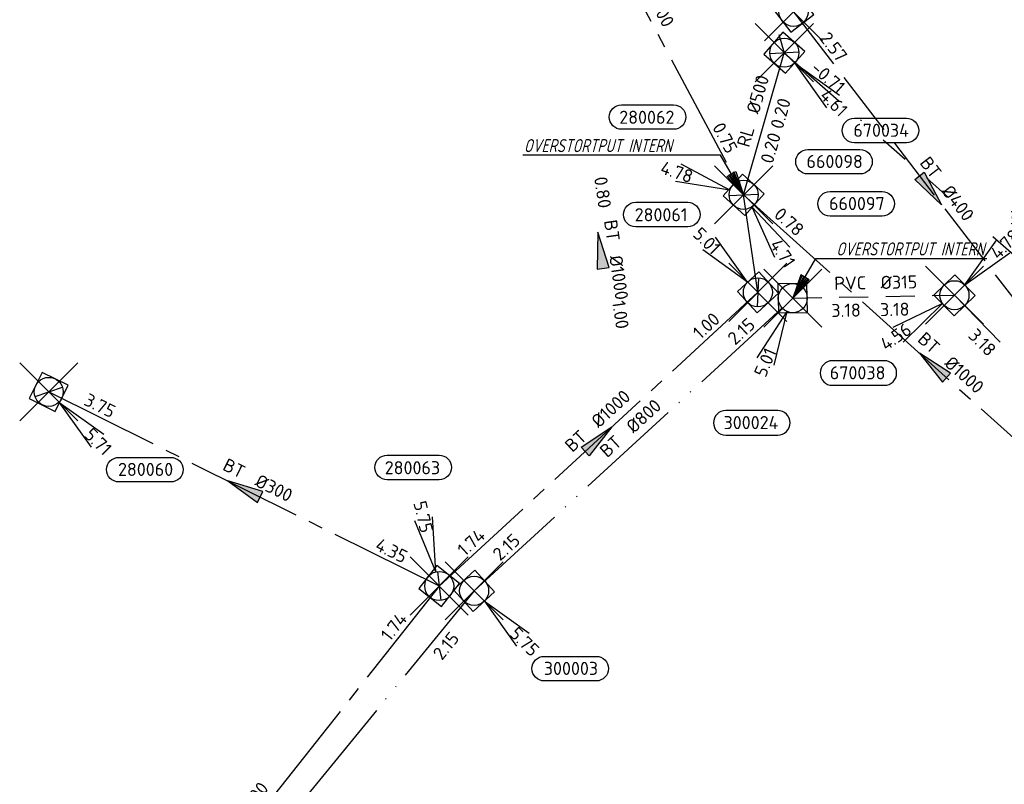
# Model space of a CAD drawing. Header units: metres. Extents: x 153343 to 157271, y 461673 to 467005.
# Tile 11 of 191: x 154710 to 154812, y 462761 to 462840. Entities that reach past the tile are written whole.
import ezdxf
from ezdxf.enums import TextEntityAlignment as Align

# ---------------------------------------------------------------- set-up
doc = ezdxf.new("R2010")
doc.units = ezdxf.units.M
doc.header["$LTSCALE"] = 0.75
doc.header["$PDMODE"] = 3
doc.header["$PDSIZE"] = 3
for name, pattern in [('RI-GWA_BETON', [22, 16, -2, 2, -2]), ('RI-HWA_BETON', [11.4, 9, -2.4]), ('RI-HWA_PVC', [6.4, 4, -2.4]), ('RI-ITR_BETON', [21, 15, -2, 0, -2, 0, -2]), ('RI-RELINEN', [38, 10, -4, 0, -4, 4, -4, 4, -4, 0, -4])]:
    doc.linetypes.add(name, pattern=pattern)
doc.layers.get('0').update_dxf_attribs({"lineweight": 25})
doc.layers.get('defpoints').update_dxf_attribs({"lineweight": 25})
for name, color, linetype in [('B-OI-RI-AANPIJLING', 1, 'Continuous'), ('B-OI-RI-GWA_OVERSTORTLEIDING_B+RELINED_500-G', 11, 'Continuous'), ('B-OI-RI-GWA_RIOOLPUT_INSPECTIEPUT-S @ 0.75', 11, 'Continuous'), ('B-OI-RI-GWA_TRANSPORTLEIDING_B+RELINED_855-G', 11, 'RI-RELINEN'), ('B-OI-RI-GWA_TRANSPORTLEIDING_BETON_1000-G', 11, 'RI-GWA_BETON'), ('B-OI-RI-GWA_TRANSPORTLEIDING_BETON_300-G', 11, 'RI-GWA_BETON'), ('B-OI-RI-GWA_TRANSPORTLEIDING_GEWAPEND BETON_1200-G', 11, 'RI-GWA_BETON'), ('B-OI-RI-HWA_ITR_TRANSPORTLEIDING_BETON_800-G', 151, 'RI-ITR_BETON'), ('B-OI-RI-HWA_PUTNUMMER-S @ 0.75', 151, 'Continuous'), ('B-OI-RI-HWA_TRANSPORTLEIDING_BETON_400-G', 151, 'RI-HWA_BETON'), ('B-OI-RI-HWA_TRANSPORTLEIDING_PVC_315-G', 151, 'RI-HWA_PVC')]:
    doc.layers.add(name, color=color, linetype=linetype)
for name, color, linetype, lineweight in [('B-OI-RI-GWA_PUTNUMMER-S @ 0.75', 11, 'Continuous', 25), ('B-OI-RI-GWA_STROOMRICHTING-S @ 0.75', 11, 'Continuous', 25), ('B-OI-RI-HWA_RIOOLPUT_INSPECTIEPUT-S', 151, 'Continuous', 25), ('B-OI-RI-HWA_STROOMRICHTING-S @ 0.75', 151, 'Continuous', 25), ('N-OI-RI-BIJZONDERDERHEDEN-T18', 134, 'Continuous', 18)]:
    doc.layers.add(name, color=color, linetype=linetype, lineweight=lineweight)
doc.layers.add('inspectieput', color=7, linetype='Continuous', plot=False)
doc.layers.add('overstortput intern', color=7, linetype='Continuous', plot=False)
doc.styles.add('NLCS-ISO', font='isocpeur.ttf')
doc.styles.add('NLCS-ISO-M750-T18_CURSIEF', font='NLCS-ISO.ttf', dxfattribs={"oblique": 15, "height": 1.35})

# ---------------------------------------------------------------- blocks, each defined once
blk = doc.blocks.new('*U2123')
at = {"ltscale": 0.1}
blk.add_hatch(color=256, dxfattribs=at).paths.add_polyline_path([(2.5, 0), (-2.5, -0.83), (-2.5, 0.83)])
at = {"ltscale": 0.1, "flags": 128}
blk.add_lwpolyline([(2.5, 0), (-2.5, -0.83), (-2.5, 0.83)], close=True, dxfattribs=at)
at = {"ltscale": 0.1, "style": 'NLCS-ISO'}
for tag, p in [('BOBL', (-9.39, -3.24)), ('MAT', (-1, -3.74))]:
    blk.add_attdef(tag, text='', height=1.8, dxfattribs=at).set_placement(p, align=Align.BOTTOM_RIGHT)
for tag, p in [('BOBR', (8.45, -3.24)), ('DIA', (1, -3.74))]:
    blk.add_attdef(tag, text='', height=1.8, dxfattribs=at).set_placement(p, align=Align.BOTTOM_LEFT)
at = {"layer": 'defpoints', "ltscale": 0.1, "style": 'NLCS-ISO', "flags": 1}
blk.add_attdef('JVA', text='', height=1.8, dxfattribs=at).set_placement((0, -1), align=Align.TOP_CENTER)
blk = doc.blocks.new('*U2120')
at = {"ltscale": 0.1}
blk.add_hatch(color=256, dxfattribs=at).paths.add_polyline_path([(-2.5, 0), (2.5, -0.83), (2.5, 0.83)])
at = {"ltscale": 0.1, "flags": 128}
blk.add_lwpolyline([(-2.5, 0), (2.5, -0.83), (2.5, 0.83)], close=True, dxfattribs=at)
at = {"ltscale": 0.1, "style": 'NLCS-ISO'}
for tag, p in [('MAT', (-1, 0.5)), ('BOBL', (-51.1, 0))]:
    blk.add_attdef(tag, text='', height=1.8, dxfattribs=at).set_placement(p, align=Align.BOTTOM_RIGHT)
for tag, p in [('DIA', (1, 0.5)), ('BOBR', (50.15, -0.03))]:
    blk.add_attdef(tag, text='', height=1.8, dxfattribs=at).set_placement(p, align=Align.BOTTOM_LEFT)
at = {"layer": 'defpoints', "ltscale": 0.1, "style": 'NLCS-ISO', "flags": 1}
blk.add_attdef('JVA', text='', height=1.8, dxfattribs=at).set_placement((0, -1), align=Align.TOP_CENTER)
blk = doc.blocks.new('*U2096')
at = {"ltscale": 0.1}
blk.add_hatch(color=256, dxfattribs=at).paths.add_polyline_path([(2.5, 0), (-2.5, -0.83), (-2.5, 0.83)])
at = {"ltscale": 0.1, "flags": 128}
blk.add_lwpolyline([(2.5, 0), (-2.5, -0.83), (-2.5, 0.83)], close=True, dxfattribs=at)
at = {"ltscale": 0.1, "style": 'NLCS-ISO'}
for tag, p in [('MAT', (-1, 0.5)), ('BOBL', (-21.63, 0))]:
    blk.add_attdef(tag, text='', height=1.8, dxfattribs=at).set_placement(p, align=Align.BOTTOM_RIGHT)
for tag, p in [('DIA', (1, 0.5)), ('BOBR', (20.69, -0.01))]:
    blk.add_attdef(tag, text='', height=1.8, dxfattribs=at).set_placement(p, align=Align.BOTTOM_LEFT)
at = {"layer": 'defpoints', "ltscale": 0.1, "style": 'NLCS-ISO', "flags": 1}
blk.add_attdef('JVA', text='', height=1.8, dxfattribs=at).set_placement((0, -1), align=Align.TOP_CENTER)
blk = doc.blocks.new('*U2076')
at = {"ltscale": 0.1}
blk.add_hatch(color=256, dxfattribs=at).paths.add_polyline_path([(-2.5, 0), (2.5, -0.83), (2.5, 0.83)])
at = {"ltscale": 0.1, "flags": 128}
blk.add_lwpolyline([(-2.5, 0), (2.5, -0.83), (2.5, 0.83)], close=True, dxfattribs=at)
at = {"ltscale": 0.1, "style": 'NLCS-ISO'}
for tag, p in [('MAT', (-1, 0.5)), ('BOBL', (-25.73, 0))]:
    blk.add_attdef(tag, text='', height=1.8, dxfattribs=at).set_placement(p, align=Align.BOTTOM_RIGHT)
for tag, p in [('DIA', (1, 0.5)), ('BOBR', (24.78, -0.01))]:
    blk.add_attdef(tag, text='', height=1.8, dxfattribs=at).set_placement(p, align=Align.BOTTOM_LEFT)
at = {"layer": 'defpoints', "ltscale": 0.1, "style": 'NLCS-ISO', "flags": 1}
blk.add_attdef('JVA', text='', height=1.8, dxfattribs=at).set_placement((0, -1), align=Align.TOP_CENTER)
blk = doc.blocks.new('*U2077')
at = {"ltscale": 0.1, "style": 'NLCS-ISO'}
for tag, p in [('MAT', (-1, 0.5)), ('BOBL', (-0.83, -3.24))]:
    blk.add_attdef(tag, text='', height=1.8, dxfattribs=at).set_placement(p, align=Align.BOTTOM_RIGHT)
for tag, p in [('DIA', (1, 0.5)), ('BOBR', (-0.12, -3.24))]:
    blk.add_attdef(tag, text='', height=1.8, dxfattribs=at).set_placement(p, align=Align.BOTTOM_LEFT)
at = {"layer": 'defpoints', "ltscale": 0.1, "style": 'NLCS-ISO', "flags": 1}
blk.add_attdef('JVA', text='', height=1.8, dxfattribs=at).set_placement((0, -1), align=Align.TOP_CENTER)
blk = doc.blocks.new('*U2078')
at = {"ltscale": 0.1}
blk.add_hatch(color=256, dxfattribs=at).paths.add_polyline_path([(-2.5, 0), (2.5, -0.83), (2.5, 0.83)])
at = {"ltscale": 0.1, "flags": 128}
blk.add_lwpolyline([(-2.5, 0), (2.5, -0.83), (2.5, 0.83)], close=True, dxfattribs=at)
at = {"ltscale": 0.1, "style": 'NLCS-ISO'}
for tag, p in [('MAT', (-1, 0.5)), ('BOBL', (-23.2, 0))]:
    blk.add_attdef(tag, text='', height=1.8, dxfattribs=at).set_placement(p, align=Align.BOTTOM_RIGHT)
for tag, p in [('DIA', (1, 0.5)), ('BOBR', (22.25, -0.01))]:
    blk.add_attdef(tag, text='', height=1.8, dxfattribs=at).set_placement(p, align=Align.BOTTOM_LEFT)
at = {"layer": 'defpoints', "ltscale": 0.1, "style": 'NLCS-ISO', "flags": 1}
blk.add_attdef('JVA', text='', height=1.8, dxfattribs=at).set_placement((0, -1), align=Align.TOP_CENTER)
blk = doc.blocks.new('*U2052')
at = {"ltscale": 0.1, "style": 'NLCS-ISO'}
for tag, p in [('MAT', (-1, 0.5)), ('BOBL', (-1.8, -3.24))]:
    blk.add_attdef(tag, text='', height=1.8, dxfattribs=at).set_placement(p, align=Align.BOTTOM_RIGHT)
for tag, p in [('DIA', (1, 0.5)), ('BOBR', (0.85, -3.24))]:
    blk.add_attdef(tag, text='', height=1.8, dxfattribs=at).set_placement(p, align=Align.BOTTOM_LEFT)
at = {"layer": 'defpoints', "ltscale": 0.1, "style": 'NLCS-ISO', "flags": 1}
blk.add_attdef('JVA', text='', height=1.8, dxfattribs=at).set_placement((0, -1), align=Align.TOP_CENTER)
blk = doc.blocks.new('*U2047')
at = {"ltscale": 0.1, "style": 'NLCS-ISO'}
for tag, p in [('MAT', (-1, 0.5)), ('BOBL', (-20.44, 0))]:
    blk.add_attdef(tag, text='', height=1.8, dxfattribs=at).set_placement(p, align=Align.BOTTOM_RIGHT)
for tag, p in [('DIA', (1, 0.5)), ('BOBR', (19.49, -0.01))]:
    blk.add_attdef(tag, text='', height=1.8, dxfattribs=at).set_placement(p, align=Align.BOTTOM_LEFT)
at = {"layer": 'defpoints', "ltscale": 0.1, "style": 'NLCS-ISO', "flags": 1}
blk.add_attdef('JVA', text='', height=1.8, dxfattribs=at).set_placement((0, -1), align=Align.TOP_CENTER)
blk = doc.blocks.new('*U2048')
at = {"ltscale": 0.1, "style": 'NLCS-ISO'}
for tag, p in [('BOBL', (-34.49, -3.24)), ('MAT', (-1, -3.74))]:
    blk.add_attdef(tag, text='', height=1.8, dxfattribs=at).set_placement(p, align=Align.BOTTOM_RIGHT)
for tag, p in [('BOBR', (33.54, -3.22)), ('DIA', (1, -3.74))]:
    blk.add_attdef(tag, text='', height=1.8, dxfattribs=at).set_placement(p, align=Align.BOTTOM_LEFT)
at = {"layer": 'defpoints', "ltscale": 0.1, "style": 'NLCS-ISO', "flags": 1}
blk.add_attdef('JVA', text='', height=1.8, dxfattribs=at).set_placement((0, -1), align=Align.TOP_CENTER)
blk = doc.blocks.new('*U2035')
at = {"ltscale": 0.1}
blk.add_hatch(color=256, dxfattribs=at).paths.add_polyline_path([(2.5, 0), (-2.5, -0.83), (-2.5, 0.83)])
at = {"ltscale": 0.1, "flags": 128}
blk.add_lwpolyline([(2.5, 0), (-2.5, -0.83), (-2.5, 0.83)], close=True, dxfattribs=at)
at = {"ltscale": 0.1, "style": 'NLCS-ISO'}
for tag, p in [('MAT', (-1, 0.5)), ('BOBL', (-34.18, 0))]:
    blk.add_attdef(tag, text='', height=1.8, dxfattribs=at).set_placement(p, align=Align.BOTTOM_RIGHT)
for tag, p in [('DIA', (1, 0.5)), ('BOBR', (33.24, -0.01))]:
    blk.add_attdef(tag, text='', height=1.8, dxfattribs=at).set_placement(p, align=Align.BOTTOM_LEFT)
at = {"layer": 'defpoints', "ltscale": 0.1, "style": 'NLCS-ISO', "flags": 1}
blk.add_attdef('JVA', text='', height=1.8, dxfattribs=at).set_placement((0, -1), align=Align.TOP_CENTER)
blk = doc.blocks.new('*U2036')
at = {"ltscale": 0.1}
blk.add_hatch(color=256, dxfattribs=at).paths.add_polyline_path([(2.5, 0), (-2.5, -0.83), (-2.5, 0.83)])
at = {"ltscale": 0.1, "flags": 128}
blk.add_lwpolyline([(2.5, 0), (-2.5, -0.83), (-2.5, 0.83)], close=True, dxfattribs=at)
at = {"ltscale": 0.1, "style": 'NLCS-ISO'}
for tag, p in [('MAT', (-1, 0.5)), ('BOBL', (-20.48, 0))]:
    blk.add_attdef(tag, text='', height=1.8, dxfattribs=at).set_placement(p, align=Align.BOTTOM_RIGHT)
for tag, p in [('DIA', (1, 0.5)), ('BOBR', (19.53, -0.01))]:
    blk.add_attdef(tag, text='', height=1.8, dxfattribs=at).set_placement(p, align=Align.BOTTOM_LEFT)
at = {"layer": 'defpoints', "ltscale": 0.1, "style": 'NLCS-ISO', "flags": 1}
blk.add_attdef('JVA', text='', height=1.8, dxfattribs=at).set_placement((0, -1), align=Align.TOP_CENTER)
blk = doc.blocks.new('*U80')
at = {"ltscale": 0.1}
blk.add_hatch(color=256, dxfattribs=at).paths.add_polyline_path([(-2.5, 0), (2.5, -0.83), (2.5, 0.83)])
at = {"ltscale": 0.1, "flags": 128}
blk.add_lwpolyline([(-2.5, 0), (2.5, -0.83), (2.5, 0.83)], close=True, dxfattribs=at)
at = {"ltscale": 0.1, "style": 'NLCS-ISO'}
for tag, p in [('MAT', (-1, 0.5)), ('BOBL', (-5.66, 0))]:
    blk.add_attdef(tag, text='', height=1.8, dxfattribs=at).set_placement(p, align=Align.BOTTOM_RIGHT)
for tag, p in [('DIA', (1, 0.5)), ('BOBR', (7.22, 0))]:
    blk.add_attdef(tag, text='', height=1.8, dxfattribs=at).set_placement(p, align=Align.BOTTOM_LEFT)
at = {"layer": 'defpoints', "ltscale": 0.1, "style": 'NLCS-ISO', "flags": 1}
blk.add_attdef('JVA', text='', height=1.8, dxfattribs=at).set_placement((0, -1), align=Align.TOP_CENTER)
blk = doc.blocks.new('*U2034')
at = {"ltscale": 0.1}
blk.add_hatch(color=256, dxfattribs=at).paths.add_polyline_path([(-2.5, 0), (2.5, -0.83), (2.5, 0.83)])
at = {"ltscale": 0.1, "flags": 128}
blk.add_lwpolyline([(-2.5, 0), (2.5, -0.83), (2.5, 0.83)], close=True, dxfattribs=at)
at = {"ltscale": 0.1, "style": 'NLCS-ISO'}
for tag, p in [('MAT', (-1, 0.5)), ('BOBL', (-20.68, 0))]:
    blk.add_attdef(tag, text='', height=1.8, dxfattribs=at).set_placement(p, align=Align.BOTTOM_RIGHT)
for tag, p in [('DIA', (1, 0.5)), ('BOBR', (19.73, -0.01))]:
    blk.add_attdef(tag, text='', height=1.8, dxfattribs=at).set_placement(p, align=Align.BOTTOM_LEFT)
at = {"layer": 'defpoints', "ltscale": 0.1, "style": 'NLCS-ISO', "flags": 1}
blk.add_attdef('JVA', text='', height=1.8, dxfattribs=at).set_placement((0, -1), align=Align.TOP_CENTER)
blk = doc.blocks.new('B-SRI-PUT_HWA-SO')
at = {"lineweight": -3, "flags": 128}
blk.add_lwpolyline([(-2, -2), (2, -2), (2, 2), (-2, 2)], close=True, dxfattribs=at)
at = {"lineweight": -3}
blk.add_circle((0, 0), 2, dxfattribs=at)
blk = doc.blocks.new('*U1146')
for q in [(-8.5, -4.42), (-7.07, -6.47)]:
    blk.add_line((-1.64, -1.15), q)
blk.add_lwpolyline([(-16.81, -12.39), (-9.65, -12.39, 1), (-9.65, -9.01), (-16.81, -9.01, 1)], format="xyb", close=True)
at = {"ltscale": 0.1, "style": 'NLCS-ISO'}
blk.add_attdef('PUTHGT', text='', height=1.8, rotation=34.9708, dxfattribs=at).set_placement((-9.79, -6.88), align=Align.MIDDLE_LEFT)
blk.add_attdef('PUTNR', text='', height=1.8, dxfattribs=at).set_placement((-13.33, -8.87), align=Align.MIDDLE_CENTER)
blk = doc.blocks.new('B-SRI-PUT_GWA-SO')
blk.add_line((-1.41, -1.41), (1.41, 1.41))
at = {"lineweight": -3, "flags": 128}
blk.add_lwpolyline([(2, -2), (2, 2), (-2, 2), (-2, -2)], close=True, dxfattribs=at)
at = {"lineweight": -3}
blk.add_circle((0, 0), 2, dxfattribs=at)
blk = doc.blocks.new('*U273')
for q in [(5.83, -7.6), (7.6, -5.83)]:
    blk.add_line((1.41, -1.41), q)
blk.add_lwpolyline([(16.81, -12.39), (9.65, -12.39, -1), (9.65, -9.01), (16.81, -9.01, -1)], format="xyb", close=True)
at = {"ltscale": 0.1, "style": 'NLCS-ISO'}
blk.add_attdef('PUTHGT', text='', height=1.8, rotation=315, dxfattribs=at).set_placement((5.39, -5.43), align=Align.MIDDLE_LEFT)
blk.add_attdef('PUTNR', text='', height=1.8, dxfattribs=at).set_placement((13.33, -8.87), align=Align.MIDDLE_CENTER)
blk = doc.blocks.new('*U1118')
for q in [(5.83, -7.6), (7.6, -5.83)]:
    blk.add_line((1.41, -1.41), q)
blk.add_lwpolyline([(10.42, -16.68), (3.26, -16.68, -1), (3.26, -13.3), (10.42, -13.3, -1)], format="xyb", close=True)
at = {"ltscale": 0.1, "style": 'NLCS-ISO'}
blk.add_attdef('PUTHGT', text='', height=1.8, rotation=315, dxfattribs=at).set_placement((5.39, -5.43), align=Align.MIDDLE_LEFT)
blk.add_attdef('PUTNR', text='', height=1.8, dxfattribs=at).set_placement((6.94, -13.16), align=Align.MIDDLE_CENTER)
blk = doc.blocks.new('*U1111')
for q in [(4.27, -8.58), (6.35, -7.18)]:
    blk.add_line((1.12, -1.66), q)
blk.add_lwpolyline([(19.06, -2.93), (11.9, -2.93, -1), (11.9, 0.46), (19.06, 0.46, -1)], format="xyb", close=True)
at = {"ltscale": 0.1, "style": 'NLCS-ISO'}
blk.add_attdef('PUTNR', text='', height=1.8, dxfattribs=at).set_placement((15.58, 0.6), align=Align.MIDDLE_CENTER)
blk.add_attdef('PUTHGT', text='', height=1.8, rotation=303.9919, dxfattribs=at).set_placement((4.25, -6.36), align=Align.MIDDLE_LEFT)
blk = doc.blocks.new('*U246')
for q in [(5.83, 7.6), (7.6, 5.83)]:
    blk.add_line((1.41, 1.41), q)
blk.add_lwpolyline([(16.81, 12.39), (9.65, 12.39, 1), (9.65, 9.01), (16.81, 9.01, 1)], format="xyb", close=True)
at = {"ltscale": 0.1, "style": 'NLCS-ISO'}
blk.add_attdef('PUTHGT', text='', height=1.8, rotation=45, dxfattribs=at).set_placement((5.39, 5.43), align=Align.MIDDLE_LEFT)
blk.add_attdef('PUTNR', text='', height=1.8, dxfattribs=at).set_placement((13.33, 10.67), align=Align.MIDDLE_CENTER)
blk = doc.blocks.new('*U1096')
for q in [(-4.92, -8.22), (-2.62, -9.22)]:
    blk.add_line((-0.79, -1.84), q)
blk.add_lwpolyline([(-9.22, -18.84), (-2.06, -18.84, 1), (-2.06, -15.46), (-9.22, -15.46, 1)], format="xyb", close=True)
at = {"ltscale": 0.1, "style": 'NLCS-ISO'}
blk.add_attdef('PUTHGT', text='', height=1.8, rotation=66.6291, dxfattribs=at).set_placement((-4.72, -11), align=Align.MIDDLE_LEFT)
blk.add_attdef('PUTNR', text='', height=1.8, dxfattribs=at).set_placement((-5.75, -15.32), align=Align.MIDDLE_CENTER)
blk = doc.blocks.new('*U247')
for q in [(5.83, -7.6), (7.6, -5.83)]:
    blk.add_line((1.41, -1.41), q)
blk.add_lwpolyline([(16.81, -12.39), (9.65, -12.39, -1), (9.65, -9.01), (16.81, -9.01, -1)], format="xyb", close=True)
at = {"ltscale": 0.1, "style": 'NLCS-ISO'}
blk.add_attdef('PUTHGT', text='', height=1.8, rotation=315, dxfattribs=at).set_placement((5.39, -5.43), align=Align.MIDDLE_LEFT)
blk.add_attdef('PUTNR', text='', height=1.8, dxfattribs=at).set_placement((13.33, -8.87), align=Align.MIDDLE_CENTER)
blk = doc.blocks.new('*U1081')
for q in [(-8.6, 4.22), (-9.4, 1.85)]:
    blk.add_line((-1.89, 0.64), q)
blk.add_lwpolyline([(-16.81, 12.39), (-9.65, 12.39, -1), (-9.65, 9.01), (-16.81, 9.01, -1)], format="xyb", close=True)
at = {"ltscale": 0.1, "style": 'NLCS-ISO'}
blk.add_attdef('PUTNR', text='', height=1.8, dxfattribs=at).set_placement((-13.33, 10.67), align=Align.MIDDLE_CENTER)
blk.add_attdef('PUTHGT', text='', height=1.8, rotation=341.3479, dxfattribs=at).set_placement((-11.33, 3.85), align=Align.MIDDLE_LEFT)
blk = doc.blocks.new('*U1082')
for q in [(-5.83, 7.6), (-7.6, 5.83)]:
    blk.add_line((-1.41, 1.41), q)
blk.add_lwpolyline([(-16.81, 12.39), (-9.65, 12.39, -1), (-9.65, 9.01), (-16.81, 9.01, -1)], format="xyb", close=True)
at = {"ltscale": 0.1, "style": 'NLCS-ISO'}
blk.add_attdef('PUTNR', text='', height=1.8, dxfattribs=at).set_placement((-13.33, 10.67), align=Align.MIDDLE_CENTER)
blk.add_attdef('PUTHGT', text='', height=1.8, rotation=315, dxfattribs=at).set_placement((-8.44, 8.48), align=Align.MIDDLE_LEFT)
blk = doc.blocks.new('*U1083')
for q in [(-0.95, 9.53), (-3.38, 8.96)]:
    blk.add_line((-0.46, 1.95), q)
blk.add_lwpolyline([(-7.17, 18), (-0.01, 18, -1), (-0.01, 14.62), (-7.17, 14.62, -1)], format="xyb", close=True)
at = {"ltscale": 0.1, "style": 'NLCS-ISO'}
blk.add_attdef('PUTNR', text='', height=1.8, dxfattribs=at).set_placement((-3.69, 16.27), align=Align.MIDDLE_CENTER)
blk.add_attdef('PUTHGT', text='', height=1.8, rotation=283.179, dxfattribs=at).set_placement((-2.7, 11.66), align=Align.MIDDLE_LEFT)

msp = doc.modelspace()

# ---------------------------------------------------------------- linework, layer by layer
at = {"layer": 'B-OI-RI-AANPIJLING', "transparency": 33554610, "flags": 128}
for points in [[(154785.23, 462822.16), (154783.53, 462824.06), (154784.41, 462824.57), (154785.23, 462822.16), (154784.26, 462824.49), (154784.11, 462824.4), (154785.23, 462822.16), (154783.82, 462824.23), (154783.67, 462824.14), (154785.23, 462822.16), (154782.84, 462826.24), (154762.44, 462826.24)], [(154790.3, 462811.5), (154792, 462813.4), (154791.12, 462813.91), (154790.3, 462811.5), (154791.27, 462813.83), (154791.42, 462813.74), (154790.3, 462811.5), (154791.71, 462813.57), (154791.86, 462813.48), (154790.3, 462811.5), (154792.69, 462815.58), (154810.33, 462815.58)]]:
    msp.add_lwpolyline(points, dxfattribs=at)
at = {"layer": 'B-OI-RI-GWA_OVERSTORTLEIDING_B+RELINED_500-G', "transparency": 33554610}
msp.add_line((154785.23, 462822.16), (154789.43, 462836.82), dxfattribs=at)
at = {"layer": 'B-OI-RI-GWA_TRANSPORTLEIDING_B+RELINED_855-G', "transparency": 33554610}
for p, q in [((154768.14, 462906.63), (154789.43, 462836.82)), ((154789.43, 462836.82), (154857.49, 462776.94))]:
    msp.add_line(p, q, dxfattribs=at)
at = {"layer": 'B-OI-RI-GWA_TRANSPORTLEIDING_BETON_1000-G', "transparency": 33554610}
for p, q in [((154786.7, 462812.1), (154785.23, 462822.16)), ((154785.23, 462822.16), (154824.32, 462786.96)), ((154786.7, 462812.1), (154753.8, 462781.8)), ((154753.8, 462781.8), (154713.3, 462730.6))]:
    msp.add_line(p, q, dxfattribs=at)
at = {"layer": 'B-OI-RI-GWA_TRANSPORTLEIDING_BETON_300-G', "transparency": 33554610}
msp.add_line((154713.48, 462801.83), (154753.8, 462781.8), dxfattribs=at)
at = {"layer": 'B-OI-RI-GWA_TRANSPORTLEIDING_GEWAPEND BETON_1200-G', "transparency": 33554610}
msp.add_line((154762.22, 462865.2), (154785.23, 462822.16), dxfattribs=at)
at = {"layer": 'B-OI-RI-HWA_ITR_TRANSPORTLEIDING_BETON_800-G', "transparency": 33554610}
for q in [(154790.3, 462811.5), (154715.8, 462730.4)]:
    msp.add_line((154757.4, 462781.3), q, dxfattribs=at)
at = {"layer": 'B-OI-RI-HWA_TRANSPORTLEIDING_BETON_400-G', "transparency": 33554610}
for p, q in [((154790.38, 462841.04), (154818.68, 462804.2)), ((154807, 462811.8), (154826.65, 462791.72))]:
    msp.add_line(p, q, dxfattribs=at)
at = {"layer": 'B-OI-RI-HWA_TRANSPORTLEIDING_PVC_315-G', "transparency": 33554610}
msp.add_line((154790.3, 462811.5), (154807, 462811.8), dxfattribs=at)
at = {"layer": 'inspectieput', "color": 0, "transparency": 33554610}
for p in [(154790.38, 462841.04), (154789.43, 462836.82), (154789.43, 462836.82), (154785.23, 462822.16), (154786.7, 462812.1), (154807, 462811.8), (154807, 462811.8), (154713.48, 462801.83), (154753.8, 462781.8), (154757.4, 462781.3)]:
    msp.add_point(p, dxfattribs=at)
at = {"layer": 'overstortput intern', "color": 0, "transparency": 33554610}
for p in [(154785.23, 462822.16), (154790.3, 462811.5)]:
    msp.add_point(p, dxfattribs=at)

# ---------------------------------------------------------------- block references
at = {"layer": 'B-OI-RI-GWA_PUTNUMMER-S @ 0.75', "color": 0, "transparency": 33554610}
ref = msp.add_blockref('*U273', (154789.43, 462836.82), dxfattribs=dict(at, xscale=0.75, yscale=0.75, zscale=0.75))
ref.add_attrib('PUTNR', '670034', dxfattribs={"layer": '0', "ltscale": 0.1, "height": 1.35, "style": 'NLCS-ISO'}).set_placement((154799.43, 462828.82), align=Align.MIDDLE_CENTER)
ref.add_attrib('PUTHGT', '4.61', dxfattribs={"layer": '0', "ltscale": 0.1, "height": 1.35, "rotation": 315, "style": 'NLCS-ISO'}).set_placement((154793.47, 462832.75), align=Align.MIDDLE_LEFT)
ref = msp.add_blockref('*U1118', (154789.43, 462836.82), dxfattribs=dict(at, xscale=0.75, yscale=0.75, zscale=0.75))
ref.add_attrib('PUTNR', '660098', dxfattribs={"layer": '0', "ltscale": 0.1, "height": 1.35, "style": 'NLCS-ISO'}).set_placement((154794.63, 462825.6), align=Align.MIDDLE_CENTER)
ref.add_attrib('PUTHGT', '4.61', dxfattribs={"layer": '0', "ltscale": 0.1, "height": 1.35, "rotation": 315, "style": 'NLCS-ISO'}).set_placement((154793.47, 462832.75), align=Align.MIDDLE_LEFT)
at = {"layer": 'B-OI-RI-GWA_PUTNUMMER-S @ 0.75', "color": 0, "transparency": 33554610, "xscale": 0.75, "yscale": 0.75, "zscale": 0.75}
for name, p, values in [('*U1081', (154785.23, 462822.16), {'PUTNR': '280062', 'PUTHGT': '4.78'}), ('*U1082', (154786.7, 462812.1), {'PUTNR': '280061', 'PUTHGT': '5.01'}), ('*U1083', (154753.8, 462781.8), {'PUTNR': '280063', 'PUTHGT': '5.75'})]:
    msp.add_blockref(name, p, dxfattribs=at).add_auto_attribs(values)
at = {"layer": 'B-OI-RI-GWA_PUTNUMMER-S @ 0.75', "color": 0, "transparency": 33554610}
ref = msp.add_blockref('*U1111', (154785.23, 462822.16), dxfattribs=dict(at, xscale=0.75, yscale=0.75, zscale=0.75))
ref.add_attrib('PUTNR', '660097', dxfattribs={"layer": '0', "ltscale": 0.1, "height": 1.35, "style": 'NLCS-ISO'}).set_placement((154796.92, 462821.26), align=Align.MIDDLE_CENTER)
ref.add_attrib('PUTHGT', '4.71', dxfattribs={"layer": '0', "ltscale": 0.1, "height": 1.35, "rotation": 303.9919, "style": 'NLCS-ISO'}).set_placement((154788.42, 462817.39), align=Align.MIDDLE_LEFT)
ref = msp.add_blockref('*U273', (154713.48, 462801.83), dxfattribs=dict(at, xscale=0.75, yscale=0.75, zscale=0.75))
ref.add_attrib('PUTNR', '280060', dxfattribs={"layer": '0', "ltscale": 0.1, "height": 1.35, "style": 'NLCS-ISO'}).set_placement((154723.48, 462793.83), align=Align.MIDDLE_CENTER)
ref.add_attrib('PUTHGT', '5.71', dxfattribs={"layer": '0', "ltscale": 0.1, "height": 1.35, "rotation": 315, "style": 'NLCS-ISO'}).set_placement((154717.52, 462797.76), align=Align.MIDDLE_LEFT)
at = {"layer": 'B-OI-RI-GWA_RIOOLPUT_INSPECTIEPUT-S @ 0.75', "color": 0, "transparency": 33554610, "xscale": 0.75, "yscale": 0.75, "zscale": 0.75}
for p, rotation in [((154789.43, 462836.82), 318.6582961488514), ((154789.43, 462836.82), 318.6582961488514), ((154785.23, 462822.16), 317.9974050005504), ((154785.23, 462822.16), 317.9974050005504), ((154786.7, 462812.1), 222.6442235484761), ((154713.48, 462801.83), 333.5829260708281), ((154753.8, 462781.8), 231.6554524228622)]:
    msp.add_blockref('B-SRI-PUT_GWA-SO', p, dxfattribs=dict(at, rotation=rotation))
at = {"layer": 'B-OI-RI-GWA_STROOMRICHTING-S @ 0.75', "color": 0, "transparency": 33554610, "xscale": 0.75, "yscale": 0.75, "zscale": 0.75}
for name, p, rotation, values in [('*U2078', (154773.73, 462843.68), 298.1298047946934, {'MAT': 'GBT', 'DIA': '%%c1200', 'BOBL': '0.63', 'BOBR': '0.75'}), ('*U2120', (154823.46, 462806.88), 318.6582961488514, {'MAT': 'RL', 'DIA': '%%c855', 'BOBL': '-0.71', 'BOBR': '-0.61'}), ('*U2077', (154787.33, 462829.49), 74.0133172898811, {'MAT': 'RL', 'DIA': '%%c500', 'BOBL': '0.20', 'BOBR': '0.20'}), ('*U80', (154770.46, 462816.44), 278.3134099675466, {'MAT': 'BT', 'DIA': '%%c1000', 'BOBL': '0.80', 'BOBR': '1.00'}), ('*U2076', (154804.77, 462804.56), 317.9974050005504, {'MAT': 'BT', 'DIA': '%%c1000', 'BOBL': '0.78', 'BOBR': '0.92'}), ('*U2036', (154770.25, 462796.95), 42.64422354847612, {'MAT': 'BT', 'DIA': '%%c1000', 'BOBL': '1.74', 'BOBR': '1.00'}), ('*U2034', (154733.64, 462791.82), 333.5829260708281, {'MAT': 'BT', 'DIA': '%%c300', 'BOBL': '3.75', 'BOBR': '4.35'}), ('*U2035', (154733.55, 462756.2), 51.65545242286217, {'MAT': 'BT', 'DIA': '%%c1000', 'BOBL': '1.82', 'BOBR': '1.74'})]:
    msp.add_blockref(name, p, dxfattribs=dict(at, rotation=rotation)).add_auto_attribs(values)
at = {"layer": 'B-OI-RI-HWA_PUTNUMMER-S @ 0.75', "color": 0, "transparency": 33554610, "xscale": 0.75, "yscale": 0.75, "zscale": 0.75}
msp.add_blockref('*U246', (154807, 462811.8), dxfattribs=at).add_auto_attribs({'PUTNR': '30_670038', 'PUTHGT': '4.78'})
at = {"layer": 'B-OI-RI-HWA_PUTNUMMER-S @ 0.75', "color": 0, "transparency": 33554610}
ref = msp.add_blockref('*U1146', (154807, 462811.8), dxfattribs=dict(at, xscale=0.75, yscale=0.75, zscale=0.75))
ref.add_attrib('PUTNR', '670038', dxfattribs={"layer": '0', "ltscale": 0.1, "height": 1.35, "style": 'NLCS-ISO'}).set_placement((154797, 462803.8), align=Align.MIDDLE_CENTER)
ref.add_attrib('PUTHGT', '4.56', dxfattribs={"layer": '0', "ltscale": 0.1, "height": 1.35, "rotation": 34.9708, "style": 'NLCS-ISO'}).set_placement((154799.55, 462806.56), align=Align.MIDDLE_LEFT)
ref = msp.add_blockref('*U1096', (154790.3, 462811.5), dxfattribs=dict(at, xscale=0.75, yscale=0.75, zscale=0.75))
ref.add_attrib('PUTNR', '300024', dxfattribs={"layer": '0', "ltscale": 0.1, "height": 1.35, "style": 'NLCS-ISO'}).set_placement((154785.99, 462798.66), align=Align.MIDDLE_CENTER)
ref.add_attrib('PUTHGT', '5.01', dxfattribs={"layer": '0', "ltscale": 0.1, "height": 1.35, "rotation": 66.6291, "style": 'NLCS-ISO'}).set_placement((154786.87, 462803.5), align=Align.MIDDLE_LEFT)
ref = msp.add_blockref('*U247', (154757.4, 462781.3), dxfattribs=dict(at, xscale=0.75, yscale=0.75, zscale=0.75))
ref.add_attrib('PUTNR', '300003', dxfattribs={"layer": '0', "ltscale": 0.1, "height": 1.35, "style": 'NLCS-ISO'}).set_placement((154767.4, 462773.3), align=Align.MIDDLE_CENTER)
ref.add_attrib('PUTHGT', '5.75', dxfattribs={"layer": '0', "ltscale": 0.1, "height": 1.35, "rotation": 315, "style": 'NLCS-ISO'}).set_placement((154761.44, 462777.23), align=Align.MIDDLE_LEFT)
at = {"layer": 'B-OI-RI-HWA_RIOOLPUT_INSPECTIEPUT-S', "transparency": 33554610}
for p, xscale, yscale, zscale, rotation in [((154790.38, 462841.04), 0.7500000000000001, 0.7500000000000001, 0.7500000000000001, 307.5309924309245), ((154807, 462811.8), 0.75, 0.75, 0.75, 314.3799088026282), ((154807, 462811.8), 0.75, 0.75, 0.75, 314.3799088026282), ((154790.3, 462811.5), 0.7500000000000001, 0.7500000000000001, 0.7500000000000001, 1.029154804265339), ((154757.4, 462781.3), 0.75, 0.75, 0.75, 42.54985269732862)]:
    msp.add_blockref('B-SRI-PUT_HWA-SO', p, dxfattribs=dict(at, xscale=xscale, yscale=yscale, zscale=zscale, rotation=rotation))
at = {"layer": 'B-OI-RI-HWA_STROOMRICHTING-S @ 0.75', "color": 0, "transparency": 33554610, "xscale": 0.75, "yscale": 0.75, "zscale": 0.75}
for name, p, rotation, values in [('*U2096', (154804.53, 462822.62), 307.5309924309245, {'MAT': 'BT', 'DIA': '%%c400', 'BOBL': '2.57', 'BOBR': '2.53'}), ('*U2052', (154798.65, 462811.65), 1.029154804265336, {'MAT': 'PVC', 'DIA': '%%c315', 'BOBL': '3.18', 'BOBR': '3.18'}), ('*U2047', (154773.85, 462796.4), 42.54985269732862, {'MAT': 'BT', 'DIA': '%%c800', 'BOBL': '2.15', 'BOBR': '2.15'}), ('*U2123', (154816.83, 462801.76), 314.3799088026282, {'MAT': 'BT', 'DIA': '%%c400', 'BOBL': '3.18', 'BOBR': '3.07'}), ('*U2048', (154736.6, 462755.85), 50.74125554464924, {'MAT': 'BT', 'DIA': '%%c800', 'BOBL': '2.15', 'BOBR': '2.15'})]:
    msp.add_blockref(name, p, dxfattribs=dict(at, rotation=rotation)).add_auto_attribs(values)

# ---------------------------------------------------------------- texts
at = {"layer": 'N-OI-RI-BIJZONDERDERHEDEN-T18', "transparency": 33554610, "style": 'NLCS-ISO-M750-T18_CURSIEF', "oblique": 15, "width": 0.8}
for p in [(154762.54, 462826.56), (154794.8, 462815.9)]:
    msp.add_text('OVERSTORTPUT INTERN', height=1.35, dxfattribs=at).set_placement(p)

doc.saveas('drawing.dxf')
